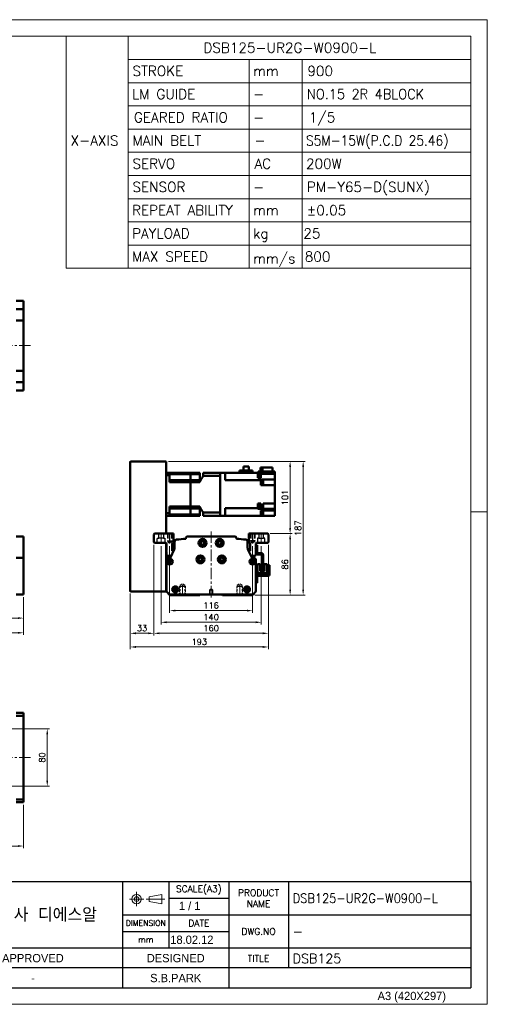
# Model space of a CAD drawing. Header units: millimetres. Extents: x 46891 to 50493, y 6223 to 9905.
# Tile 4 of 4: x 49839 to 50493, y 8529 to 9905. Entities that reach past the tile are written whole.
import ezdxf
from ezdxf.enums import TextEntityAlignment as Align

# ---------------------------------------------------------------- set-up
doc = ezdxf.new("R2010")
doc.units = ezdxf.units.MM
doc.header["$LTSCALE"] = 0.5
for name, pattern in [('CENTER', [50.8, 31.75, -6.35, 6.35, -6.35]), ('HIDDEN', [9.525, 6.35, -3.175]), ('HIDDENX2', [19.05, 12.7, -6.35])]:
    doc.linetypes.add(name, pattern=pattern)
doc.layers.get('0').update_dxf_attribs({"lineweight": 20})
doc.layers.add('1', color=1, linetype='CENTER', lineweight=13)
doc.layers.add('외형선(ISO)', color=7, linetype='Continuous', lineweight=50)
for name, color, linetype in [('2', 2, 'HIDDENX2'), ('3', 3, 'Continuous'), ('C', 1, 'CENTER')]:
    doc.layers.add(name, color=color, linetype=linetype)
doc.styles.add('ACISOGDT', font='amgdt.shx')
doc.styles.add('DSR TEXT', font='romans.shx', dxfattribs={"bigfont": 'whgtxt.shx'})
doc.styles.get("Standard").update_dxf_attribs({"font": 'romans.shx', "bigfont": 'whgtxt.shx'})
doc.dimstyles.new('DSR', dxfattribs={"dimscale": 2, "dimtxt": 3, "dimasz": 3, "dimexe": 0.5, "dimexo": 0.5, "dimgap": 0.5, "dimtad": 1, "dimdsep": 46, "dimtxsty": 'Standard', "dimcen": 2.5, "dimclrd": 4, "dimclre": 4, "dimclrt": 2, "dimadec": 0, "dimazin": 2, "dimtfac": 1, "dimtmove": 0, "dimatfit": 3, "dimfxl": 0, "dimlwd": -1, "dimlwe": -1, "dimarcsym": 0})

# ---------------------------------------------------------------- blocks, each defined once
blk = doc.blocks.new('A$C13F00394')
for p, q in [((109.11, 28.14), (105.34, 27.43)), ((105.34, 27.43), (105.34, 26.01)), ((109.11, 25.3), (109.11, 28.14)), ((105.34, 26.01), (109.11, 25.3))]:
    blk.add_line(p, q)
for radius in [1.42, 0.71]:
    blk.add_circle((101.56, 26.76), radius)
at = {"layer": '1'}
for p, q in [((103.69, 26.76), (99.44, 26.76)), ((101.56, 28.89), (101.56, 24.63)), ((104.41, 26.76), (110.04, 26.76))]:
    blk.add_line(p, q, dxfattribs=at)
at = {"layer": '3'}
for p, q in [((0, 32), (202.32, 32)), ((97.32, 32), (97.32, 12)), ((111.32, 32), (111.32, 12)), ((129.32, 32), (129.32, 0)), ((147.32, 32), (147.32, 6)), ((202.32, 32), (202.32, 0)), ((111.32, 27), (129.32, 27)), ((97.32, 22), (202.32, 22)), ((97.32, 17), (129.32, 17)), ((0, 12), (129.32, 12)), ((97.32, 12), (97.32, 0)), ((129.32, 12), (202.32, 12)), ((97.32, 6), (43.43, 6)), ((129.32, 6), (97.32, 6)), ((202.32, 6), (129.32, 6)), ((0, 0), (202.32, 0))]:
    blk.add_line(p, q, dxfattribs=at)
at = {"color": 7, "style": 'ACISOGDT'}
for s, p in [('APPROVED', (70.28, 8.93)), ('DESIGNED', (113.35, 8.93))]:
    blk.add_text(s, height=2.5, dxfattribs=at).set_placement(p, align=Align.MIDDLE_CENTER)
at = {"color": 7, "attachment_point": 5, "style": 'DSR TEXT'}
for s, insert, char_height in [('SCALE(A3)', (120.32, 29.5), 2), ('PRODUCT\\PNAME', (138.32, 27), 2), ('주식회사 디에스알', (70.37, 22), 4.2), ('DIMENSION', (104.32, 19.5), 1.7), ('DATE', (120.32, 19.5), 2), ('DWG.NO', (138.32, 17), 2), ('mm', (104.32, 14.5), 1.8), ('TITLE', (138.32, 8.83), 2)]:
    blk.add_mtext(s, dxfattribs=dict(at, insert=insert, char_height=char_height))
blk = doc.blocks.new('A$C1C1952E1')
for p, q in [((293, 292), (293, 222)), ((311.67, 292), (311.67, 222)), ((311.67, 285), (415, 285)), ((348.18, 285), (348.18, 222)), ((364.13, 285), (364.13, 222)), ((311.67, 278), (415, 278)), ((311.67, 271), (415, 271)), ((311.67, 264), (415, 264)), ((311.67, 257), (415, 257)), ((311.67, 250), (415, 250)), ((311.67, 243), (415, 243)), ((311.67, 236), (415, 236)), ((311.67, 229), (415, 229)), ((293, 222), (415, 222))]:
    blk.add_line(p, q)
at = {"color": 1}
blk.add_lwpolyline([(0, 0), (420, 0), (420, 297), (0, 297)], close=True, dxfattribs=at)
at = {"color": 3}
blk.add_lwpolyline([(5, 5), (415, 5), (415, 292), (5, 292)], close=True, dxfattribs=at)
at = {"color": 7, "style": 'ACISOGDT'}
blk.add_text('A3 (420X297)', height=2.5, dxfattribs=at).set_placement((386.91, 1.28))
blk = doc.blocks.new('t8')
at = {"color": 2, "linetype": 'HIDDEN'}
for p, q in [((-4, 0), (-4, -12)), ((-3.4, -0.6), (-4, 0)), ((3.4, -0.6), (4, 0)), ((4, 0), (4, -12)), ((-4, -12), (4, -12)), ((-4, -12), (-3.4, -13)), ((-3.4, -0.6), (3.4, -0.6)), ((-3.4, -0.6), (-3.4, -14)), ((3.4, -0.6), (3.4, -14)), ((4, -12), (3.4, -13)), ((-3.4, -14), (3.4, -14)), ((-3.4, -14), (0, -16)), ((3.4, -14), (0, -16))]:
    blk.add_line(p, q, dxfattribs=at)
at = {"color": 1, "linetype": 'CENTER'}
blk.add_line((0, 1.4), (0, -17.1), dxfattribs=at)
blk = doc.blocks.new('*D71')
at = {"color": 1, "linetype": 'ByBlock'}
for p, q in [((50048.7, 9169.4), (50048.7, 9076.2)), ((50164.7, 9169.4), (50164.7, 9076.2)), ((50156.9, 9079.2), (50056.5, 9079.2))]:
    blk.add_line(p, q, dxfattribs=at)
at = {"color": 1}
for points in [[(50056.5, 9080.5), (50056.5, 9077.9), (50048.7, 9079.2)], [(50156.9, 9080.5), (50156.9, 9077.9), (50164.7, 9079.2)]]:
    blk.add_solid(points, dxfattribs=at)
at = {"layer": 'Defpoints', "color": 0}
for p in [(50048.7, 9173), (50164.7, 9173), (50048.7, 9079.2)]:
    blk.add_point(p, dxfattribs=at)
at = {"color": 3, "insert": (50106.7, 9086.4), "char_height": 8.4, "attachment_point": 5, "style": 'DSR TEXT'}
blk.add_mtext('116', dxfattribs=at)
blk = doc.blocks.new('*D72')
at = {"color": 1, "linetype": 'ByBlock'}
for p, q in [((50036.7, 9169.2), (50036.7, 9059.9)), ((50176.7, 9169.2), (50176.7, 9059.9)), ((50168.9, 9062.9), (50044.5, 9062.9))]:
    blk.add_line(p, q, dxfattribs=at)
at = {"color": 1}
for points in [[(50044.5, 9064.2), (50044.5, 9061.6), (50036.7, 9062.9)], [(50168.9, 9064.2), (50168.9, 9061.6), (50176.7, 9062.9)]]:
    blk.add_solid(points, dxfattribs=at)
at = {"layer": 'Defpoints', "color": 0}
for p in [(50036.7, 9172.8), (50176.7, 9172.8), (50036.7, 9062.9)]:
    blk.add_point(p, dxfattribs=at)
at = {"color": 3, "insert": (50106.7, 9070.1), "char_height": 8.4, "attachment_point": 5, "style": 'DSR TEXT'}
blk.add_mtext('140', dxfattribs=at)
blk = doc.blocks.new('*D73')
at = {"color": 1, "linetype": 'ByBlock'}
for p, q in [((50026.7, 9171.2), (50026.7, 9044.5)), ((50186.7, 9171.2), (50186.7, 9044.5)), ((50178.9, 9047.5), (50034.5, 9047.5))]:
    blk.add_line(p, q, dxfattribs=at)
at = {"color": 1}
for points in [[(50034.5, 9048.8), (50034.5, 9046.2), (50026.7, 9047.5)], [(50178.9, 9048.8), (50178.9, 9046.2), (50186.7, 9047.5)]]:
    blk.add_solid(points, dxfattribs=at)
at = {"layer": 'Defpoints', "color": 0}
for p in [(50026.7, 9174.8), (50186.7, 9174.8), (50026.7, 9047.5)]:
    blk.add_point(p, dxfattribs=at)
at = {"color": 3, "insert": (50106.7, 9054.7), "char_height": 8.4, "attachment_point": 5, "style": 'DSR TEXT'}
blk.add_mtext('160', dxfattribs=at)
blk = doc.blocks.new('*D74')
at = {"color": 1, "linetype": 'ByBlock'}
for p, q in [((50026.7, 9171.2), (50026.7, 9044.5)), ((49993.7, 9103.2), (49993.7, 9044.5)), ((50018.9, 9047.5), (50001.5, 9047.5))]:
    blk.add_line(p, q, dxfattribs=at)
at = {"color": 1}
for points in [[(50001.5, 9048.8), (50001.5, 9046.2), (49993.7, 9047.5)], [(50018.9, 9048.8), (50018.9, 9046.2), (50026.7, 9047.5)]]:
    blk.add_solid(points, dxfattribs=at)
at = {"layer": 'Defpoints', "color": 0}
for p in [(50026.7, 9174.8), (49993.7, 9106.8), (49993.7, 9047.5)]:
    blk.add_point(p, dxfattribs=at)
at = {"color": 3, "insert": (50010.2, 9054.7), "char_height": 8.4, "attachment_point": 5, "style": 'DSR TEXT'}
blk.add_mtext('33', dxfattribs=at)
blk = doc.blocks.new('*D75')
at = {"color": 1, "linetype": 'ByBlock'}
for p, q in [((50186.7, 9171.2), (50186.7, 9025.4)), ((49993.7, 9103.2), (49993.7, 9025.4)), ((50178.9, 9028.4), (50001.5, 9028.4))]:
    blk.add_line(p, q, dxfattribs=at)
at = {"color": 1}
for points in [[(50001.5, 9029.7), (50001.5, 9027.1), (49993.7, 9028.4)], [(50178.9, 9029.7), (50178.9, 9027.1), (50186.7, 9028.4)]]:
    blk.add_solid(points, dxfattribs=at)
at = {"layer": 'Defpoints', "color": 0}
for p in [(50186.7, 9174.8), (49993.7, 9106.8), (49993.7, 9028.4)]:
    blk.add_point(p, dxfattribs=at)
at = {"color": 3, "insert": (50090.2, 9035.6), "char_height": 8.4, "attachment_point": 5, "style": 'DSR TEXT'}
blk.add_mtext('193', dxfattribs=at)
blk = doc.blocks.new('*D76')
at = {"color": 1, "linetype": 'ByBlock'}
for p, q in [((50189.3, 9186.8), (50220.1, 9186.8)), ((50217.1, 9179), (50217.1, 9108.6)), ((50167.8, 9100.8), (50220.1, 9100.8))]:
    blk.add_line(p, q, dxfattribs=at)
at = {"color": 1}
for points in [[(50215.8, 9179), (50218.4, 9179), (50217.1, 9186.8)], [(50215.8, 9108.6), (50218.4, 9108.6), (50217.1, 9100.8)]]:
    blk.add_solid(points, dxfattribs=at)
at = {"layer": 'Defpoints', "color": 0}
for p in [(50185.7, 9186.8), (50164.2, 9100.8), (50217.1, 9100.8)]:
    blk.add_point(p, dxfattribs=at)
at = {"color": 3, "insert": (50209.9, 9143.8), "char_height": 8.4, "attachment_point": 5, "rotation": 90, "style": 'DSR TEXT'}
blk.add_mtext('86', dxfattribs=at)
blk = doc.blocks.new('*D77')
at = {"color": 1, "linetype": 'ByBlock'}
for p, q in [((50047.3, 9287.8), (50220.1, 9287.8)), ((50217.1, 9194.6), (50217.1, 9280)), ((50189.3, 9186.8), (50220.1, 9186.8))]:
    blk.add_line(p, q, dxfattribs=at)
at = {"color": 1}
for points in [[(50215.8, 9280), (50218.4, 9280), (50217.1, 9287.8)], [(50215.8, 9194.6), (50218.4, 9194.6), (50217.1, 9186.8)]]:
    blk.add_solid(points, dxfattribs=at)
at = {"layer": 'Defpoints', "color": 0}
for p in [(50043.7, 9287.8), (50217.1, 9287.8), (50185.7, 9186.8)]:
    blk.add_point(p, dxfattribs=at)
at = {"color": 3, "insert": (50209.9, 9237.3), "char_height": 8.4, "attachment_point": 5, "rotation": 90, "style": 'DSR TEXT'}
blk.add_mtext('101', dxfattribs=at)
blk = doc.blocks.new('*D78')
at = {"color": 1, "linetype": 'ByBlock'}
for p, q in [((50047.3, 9287.8), (50238.3, 9287.8)), ((50235.3, 9280), (50235.3, 9108.6)), ((50167.8, 9100.8), (50238.3, 9100.8))]:
    blk.add_line(p, q, dxfattribs=at)
at = {"color": 1}
for points in [[(50234, 9280), (50236.6, 9280), (50235.3, 9287.8)], [(50234, 9108.6), (50236.6, 9108.6), (50235.3, 9100.8)]]:
    blk.add_solid(points, dxfattribs=at)
at = {"layer": 'Defpoints', "color": 0}
for p in [(50043.7, 9287.8), (50164.2, 9100.8), (50235.3, 9100.8)]:
    blk.add_point(p, dxfattribs=at)
at = {"color": 3, "insert": (50228.1, 9194.3), "char_height": 8.4, "attachment_point": 5, "rotation": 90, "style": 'DSR TEXT'}
blk.add_mtext('187', dxfattribs=at)
blk = doc.blocks.new('*D81')
at = {"color": 1, "linetype": 'ByBlock'}
for p, q in [((49699.5, 9139.2), (49699.5, 9065.8)), ((49844.5, 9098.2), (49844.5, 9065.8)), ((49836.7, 9068.8), (49707.3, 9068.8))]:
    blk.add_line(p, q, dxfattribs=at)
at = {"color": 1}
for points in [[(49707.3, 9070.1), (49707.3, 9067.5), (49699.5, 9068.8)], [(49836.7, 9070.1), (49836.7, 9067.5), (49844.5, 9068.8)]]:
    blk.add_solid(points, dxfattribs=at)
at = {"layer": 'Defpoints', "color": 0}
for p in [(49699.5, 9142.8), (49844.5, 9101.8), (49699.5, 9068.8)]:
    blk.add_point(p, dxfattribs=at)
at = {"color": 3, "insert": (49772, 9076), "char_height": 8.4, "attachment_point": 5, "style": 'DSR TEXT'}
blk.add_mtext('145', dxfattribs=at)
blk = doc.blocks.new('*D82')
at = {"color": 1, "linetype": 'ByBlock'}
for p, q in [((48644.5, 9098.2), (48644.5, 9045.2)), ((49844.5, 9098.2), (49844.5, 9045.2)), ((49836.7, 9048.2), (48652.3, 9048.2))]:
    blk.add_line(p, q, dxfattribs=at)
at = {"color": 1}
for points in [[(48652.3, 9049.5), (48652.3, 9046.9), (48644.5, 9048.2)], [(49836.7, 9049.5), (49836.7, 9046.9), (49844.5, 9048.2)]]:
    blk.add_solid(points, dxfattribs=at)
at = {"layer": 'Defpoints', "color": 0}
for p in [(48644.5, 9101.8), (49844.5, 9101.8), (48644.5, 9048.2)]:
    blk.add_point(p, dxfattribs=at)
at = {"color": 3, "insert": (49244.5, 9055.4), "char_height": 8.4, "attachment_point": 5, "style": 'DSR TEXT'}
blk.add_mtext('1200', dxfattribs=at)
blk = doc.blocks.new('*D90')
at = {"color": 1, "linetype": 'ByBlock'}
for p, q in [((49784.5, 8822.6), (49784.5, 8747.2)), ((49844.5, 8807.8), (49844.5, 8747.2)), ((49792.3, 8750.2), (49836.7, 8750.2))]:
    blk.add_line(p, q, dxfattribs=at)
at = {"color": 1}
for points in [[(49792.3, 8751.5), (49792.3, 8748.9), (49784.5, 8750.2)], [(49836.7, 8751.5), (49836.7, 8748.9), (49844.5, 8750.2)]]:
    blk.add_solid(points, dxfattribs=at)
at = {"layer": 'Defpoints', "color": 0}
for p in [(49784.5, 8826.2), (49844.5, 8811.4), (49844.5, 8750.2)]:
    blk.add_point(p, dxfattribs=at)
at = {"color": 3, "insert": (49814.5, 8757.4), "char_height": 8.4, "attachment_point": 5, "style": 'DSR TEXT'}
blk.add_mtext('60', dxfattribs=at)
blk = doc.blocks.new('*D92')
at = {"color": 1, "linetype": 'ByBlock'}
for p, q in [((49794.1, 8913.9), (49880.7, 8913.9)), ((49877.7, 8841.7), (49877.7, 8906.1)), ((49794.1, 8833.9), (49880.7, 8833.9))]:
    blk.add_line(p, q, dxfattribs=at)
at = {"color": 1}
for points in [[(49876.4, 8906.1), (49879, 8906.1), (49877.7, 8913.9)], [(49876.4, 8841.7), (49879, 8841.7), (49877.7, 8833.9)]]:
    blk.add_solid(points, dxfattribs=at)
at = {"layer": 'Defpoints', "color": 0}
for p in [(49790.5, 8913.9), (49877.7, 8913.9), (49790.5, 8833.9)]:
    blk.add_point(p, dxfattribs=at)
at = {"color": 3, "insert": (49870.5, 8873.9), "char_height": 8.4, "attachment_point": 5, "rotation": 90, "style": 'DSR TEXT'}
blk.add_mtext('80', dxfattribs=at)

msp = doc.modelspace()

# ---------------------------------------------------------------- linework, layer by layer
at = {"color": 1}
msp.add_line((50492.61532, 9217.02572), (50469.44932, 9217.02572), dxfattribs=at)
at = {"layer": '1'}
for p, q in [((49854.46234, 9449.49362), (48634.46234, 9449.49362)), ((50036.72288, 9187.8134), (50036.72288, 9172.8134)), ((50106.72288, 9189.8134), (50106.72288, 9096.8134)), ((50176.72288, 9187.8134), (50176.72288, 9172.8134)), ((49854.46234, 8873.85584), (48634.46234, 8873.85584))]:
    msp.add_line(p, q, dxfattribs=at)
at = {"layer": '2'}
for p, q in [((50031.47288, 9173.8134), (50031.47288, 9180.3134)), ((50031.47288, 9180.3134), (50033.42288, 9180.3134)), ((50033.42288, 9180.3134), (50033.42288, 9186.8134)), ((50040.02288, 9180.3134), (50033.42288, 9180.3134)), ((50040.02288, 9186.8134), (50040.02288, 9180.3134)), ((50040.02288, 9180.3134), (50041.97288, 9180.3134)), ((50041.97288, 9180.3134), (50041.97288, 9173.8134)), ((50045.72288, 9186.8134), (50045.72288, 9176.8134)), ((50046.22288, 9186.3134), (50045.72288, 9186.8134)), ((50046.22288, 9186.3134), (50046.22288, 9175.3134)), ((50046.22288, 9186.3134), (50051.22288, 9186.3134)), ((50051.22288, 9186.3134), (50051.72288, 9186.8134)), ((50051.22288, 9186.3134), (50051.22288, 9175.3134)), ((50051.72288, 9186.8134), (50051.72288, 9176.8134)), ((50161.72288, 9186.8134), (50161.72288, 9176.8134)), ((50162.22288, 9186.3134), (50161.72288, 9186.8134)), ((50162.22288, 9186.3134), (50162.22288, 9175.3134)), ((50167.22288, 9186.3134), (50162.22288, 9186.3134)), ((50167.22288, 9186.3134), (50167.72288, 9186.8134)), ((50167.22288, 9186.3134), (50167.22288, 9175.3134)), ((50167.72288, 9186.8134), (50167.72288, 9176.8134)), ((50173.42288, 9180.3134), (50171.47288, 9180.3134)), ((50171.47288, 9180.3134), (50171.47288, 9173.8134)), ((50173.42288, 9186.8134), (50173.42288, 9180.3134)), ((50173.42288, 9180.3134), (50180.02288, 9180.3134)), ((50180.02288, 9180.3134), (50180.02288, 9186.8134)), ((50181.97288, 9180.3134), (50180.02288, 9180.3134)), ((50181.97288, 9173.8134), (50181.97288, 9180.3134)), ((50045.72288, 9176.8134), (50051.72288, 9176.8134)), ((50045.72288, 9176.8134), (50046.22288, 9175.94738)), ((50046.22288, 9175.3134), (50048.72288, 9173.87003)), ((50046.22288, 9175.3134), (50051.22288, 9175.3134)), ((50051.22288, 9175.3134), (50048.72288, 9173.87003)), ((50051.72288, 9176.8134), (50051.22288, 9175.94738)), ((50167.72288, 9176.8134), (50161.72288, 9176.8134)), ((50161.72288, 9176.8134), (50162.22288, 9175.94738)), ((50167.22288, 9175.3134), (50162.22288, 9175.3134)), ((50162.22288, 9175.3134), (50164.72288, 9173.87003)), ((50167.22288, 9175.3134), (50164.72288, 9173.87003)), ((50167.72288, 9176.8134), (50167.22288, 9175.94738)), ((50106.72288, 9109.31556), (50104.22288, 9107.8134)), ((50104.22288, 9107.8134), (50104.22288, 9101.8134)), ((50109.22288, 9107.8134), (50104.22288, 9107.8134)), ((50104.22288, 9101.8134), (50109.22288, 9101.8134)), ((50109.22288, 9107.8134), (50106.72288, 9109.31556)), ((50109.22288, 9101.8134), (50109.22288, 9107.8134))]:
    msp.add_line(p, q, dxfattribs=at)
at = {"layer": '3'}
for p in [(50469.44932, 8700.42392), (49532.07206, 8552.16152)]:
    msp.add_line(p, (50469.44932, 8552.16152), dxfattribs=at)
at = {"layer": 'C'}
for p, q in [((50048.72288, 9187.96473), (50048.72288, 9172.98515)), ((50164.72288, 9187.96473), (50164.72288, 9172.98515))]:
    msp.add_line(p, q, dxfattribs=at)
at = {"layer": '외형선(ISO)'}
for p, q in [((49834.46234, 9511.99362), (49844.46234, 9511.99362)), ((49844.46234, 9511.99362), (49844.46234, 9508.99362)), ((49844.46234, 9507.13346), (49844.46234, 9508.99362)), ((49834.46234, 9500.49362), (49844.46234, 9500.49362)), ((49844.46234, 9506.2255), (49844.46234, 9507.13346)), ((49844.46234, 9500.95383), (49844.46234, 9506.2255)), ((49844.46234, 9500.49362), (49844.46234, 9500.95383)), ((49844.46234, 9500.49362), (49844.46234, 9497.78512)), ((49844.46234, 9497.78512), (49844.46234, 9485.18512)), ((49834.46234, 9484.72103), (49844.46234, 9484.72103)), ((49844.46234, 9484.72103), (49844.46234, 9485.18512)), ((49844.46234, 9484.72103), (49844.46234, 9482.72103)), ((49844.46234, 9416.26621), (49844.46234, 9482.72103)), ((49834.46234, 9414.26621), (49844.46234, 9414.26621)), ((49844.46234, 9416.26621), (49844.46234, 9414.26621)), ((49844.46234, 9413.80212), (49844.46234, 9414.26621)), ((49844.46234, 9413.80212), (49844.46234, 9401.20212)), ((49834.46234, 9398.49362), (49844.46234, 9398.49362)), ((49844.46234, 9401.20212), (49844.46234, 9398.49362)), ((49844.46234, 9398.03342), (49844.46234, 9398.49362)), ((49834.46234, 9386.99362), (49844.46234, 9386.99362)), ((49844.46234, 9392.76175), (49844.46234, 9398.03342)), ((49844.46234, 9391.85379), (49844.46234, 9392.76175)), ((49844.46234, 9389.99362), (49844.46234, 9391.85379)), ((49844.46234, 9389.99362), (49844.46234, 9386.99362)), ((49993.72288, 9106.8134), (49993.72288, 9286.8134)), ((49994.72288, 9287.8134), (50043.72288, 9287.8134)), ((50043.72288, 9286.8134), (50043.72288, 9287.8134)), ((50043.72288, 9186.8134), (50043.72288, 9286.8134)), ((50146.12288, 9275.2134), (50146.12288, 9271.8134)), ((50146.12288, 9275.2134), (50164.47288, 9275.2134)), ((50151.89788, 9275.2134), (50151.89788, 9280.6134)), ((50151.89788, 9280.6134), (50159.34788, 9280.6134)), ((50159.34788, 9280.6134), (50159.34788, 9275.2134)), ((50164.47288, 9271.8134), (50164.47288, 9275.2134)), ((50175.62293, 9279.3134), (50175.62293, 9273.8134)), ((50175.62293, 9279.3134), (50178.59518, 9279.3134)), ((50178.59518, 9273.8134), (50178.59518, 9279.3134)), ((50178.59518, 9279.3134), (50192.42282, 9279.3134)), ((50192.42282, 9279.3134), (50192.42282, 9273.8134)), ((50043.72288, 9271.8134), (50048.72288, 9271.8134)), ((50043.72288, 9268.27092), (50048.72288, 9268.27092)), ((50048.72288, 9271.8134), (50048.72288, 9268.27092)), ((50077.72288, 9271.8134), (50048.72288, 9271.8134)), ((50048.72288, 9270.10099), (50077.72288, 9270.10099)), ((50048.72288, 9258.85013), (50048.72288, 9268.27092)), ((50048.72288, 9261.5634), (50077.72288, 9261.5634)), ((50077.72288, 9270.10099), (50077.72288, 9271.8134)), ((50077.72288, 9271.8134), (50077.72288, 9270.10099)), ((50077.72288, 9271.8134), (50090.72288, 9271.8134)), ((50077.72288, 9266.5634), (50077.72288, 9270.10099)), ((50077.72288, 9266.5634), (50077.72288, 9270.10099)), ((50077.72288, 9270.10099), (50090.72288, 9270.10099)), ((50077.72288, 9261.5634), (50077.72288, 9266.5634)), ((50077.72288, 9261.5634), (50077.72288, 9266.5634)), ((50077.72288, 9258.85013), (50077.72288, 9261.5634)), ((50077.72288, 9261.5634), (50077.72288, 9258.85013)), ((50077.72288, 9261.5634), (50090.72288, 9261.5634)), ((50090.72288, 9271.8134), (50090.72288, 9270.10099)), ((50090.72288, 9261.5634), (50090.72288, 9270.10099)), ((50090.72288, 9261.5634), (50090.72288, 9258.85013)), ((50095.72288, 9271.8134), (50095.72288, 9267.50873)), ((50095.72288, 9271.8134), (50119.22288, 9271.8134)), ((50095.72288, 9267.50873), (50119.22288, 9267.50873)), ((50126.22288, 9271.8134), (50119.22288, 9271.8134)), ((50119.22288, 9271.8134), (50119.22288, 9271.80893)), ((50119.22288, 9271.80893), (50119.22288, 9267.51395)), ((50119.22288, 9267.51395), (50119.22288, 9267.50873)), ((50119.22288, 9216.11807), (50119.22288, 9267.50873)), ((50119.22288, 9267.3134), (50119.22288, 9216.3134)), ((50126.22288, 9267.3134), (50126.22288, 9271.8134)), ((50126.22288, 9271.8134), (50171.82288, 9271.8134)), ((50126.22288, 9267.3134), (50126.22288, 9261.37277)), ((50126.22288, 9261.37277), (50176.32288, 9261.37277)), ((50171.82288, 9271.84832), (50171.82288, 9271.8134)), ((50171.82288, 9271.84832), (50172.32288, 9271.84832)), ((50171.82288, 9266.25343), (50171.82288, 9271.8134)), ((50171.82288, 9266.25343), (50171.82288, 9264.81806)), ((50171.82288, 9265.94832), (50172.52288, 9265.94832)), ((50171.82288, 9264.81806), (50176.32288, 9264.81806)), ((50172.32288, 9273.8134), (50172.32288, 9270.3134)), ((50195.82288, 9273.8134), (50172.32288, 9273.8134)), ((50172.32288, 9270.3134), (50195.82288, 9270.3134)), ((50172.52288, 9265.94832), (50172.52288, 9270.3134)), ((50172.52288, 9266.09832), (50174.52288, 9266.09832)), ((50174.52288, 9266.09832), (50174.52288, 9270.3134)), ((50176.32288, 9270.3134), (50176.32288, 9266.25343)), ((50176.32288, 9264.81806), (50176.32288, 9266.25343)), ((50195.82288, 9262.32148), (50176.32288, 9262.32148)), ((50176.32288, 9262.32148), (50176.32288, 9261.77208)), ((50176.32288, 9261.37277), (50176.32288, 9261.77208)), ((50176.32288, 9261.37277), (50176.32288, 9254.3134)), ((50176.32288, 9261.10937), (50176.82288, 9261.10937)), ((50176.82288, 9255.10937), (50176.82288, 9261.10937)), ((50176.82288, 9261.05937), (50177.52288, 9261.05937)), ((50177.52288, 9255.15937), (50177.52288, 9261.05937)), ((50177.52288, 9260.90937), (50179.52288, 9260.90937)), ((50179.52288, 9255.30937), (50179.52288, 9260.90937)), ((50195.82288, 9270.3134), (50195.82288, 9273.8134)), ((50195.82288, 9266.25343), (50195.82288, 9270.3134)), ((50195.82288, 9266.25343), (50195.82288, 9262.32148)), ((50195.82288, 9257.8134), (50195.82288, 9262.32148)), ((50077.72288, 9258.85013), (50048.72288, 9258.85013)), ((50077.72288, 9224.77668), (50077.72288, 9258.85013)), ((50077.72288, 9224.77668), (50077.72288, 9258.85013)), ((50077.72288, 9258.85013), (50090.72288, 9258.85013)), ((50176.32288, 9255.10937), (50176.82288, 9255.10937)), ((50176.32288, 9254.3134), (50195.82288, 9254.3134)), ((50176.82288, 9255.15937), (50177.52288, 9255.15937)), ((50177.52288, 9255.30937), (50179.52288, 9255.30937)), ((50195.82288, 9257.8134), (50195.82288, 9254.3134)), ((50195.82288, 9229.0134), (50195.82288, 9254.3134)), ((50048.72288, 9215.35589), (50048.72288, 9224.77668)), ((50077.72288, 9224.77668), (50048.72288, 9224.77668)), ((50048.72288, 9222.0634), (50077.72288, 9222.0634)), ((50077.72288, 9222.0634), (50077.72288, 9224.77668)), ((50077.72288, 9224.77668), (50077.72288, 9222.0634)), ((50077.72288, 9224.77668), (50090.72288, 9224.77668)), ((50077.72288, 9217.0634), (50077.72288, 9222.0634)), ((50077.72288, 9217.0634), (50077.72288, 9222.0634)), ((50077.72288, 9222.0634), (50090.72288, 9222.0634)), ((50090.72288, 9224.77668), (50090.72288, 9222.0634)), ((50090.72288, 9222.0634), (50090.72288, 9213.52582)), ((50126.22288, 9222.25404), (50171.82288, 9222.25404)), ((50126.22288, 9222.25404), (50126.22288, 9216.3134)), ((50171.82288, 9225.60319), (50171.82288, 9229.0134)), ((50176.32288, 9229.0134), (50171.82288, 9229.0134)), ((50171.82288, 9228.10065), (50172.52288, 9228.10065)), ((50171.82288, 9225.60319), (50171.82288, 9224.69812)), ((50171.82288, 9222.25404), (50171.82288, 9224.69812)), ((50171.82288, 9221.85473), (50171.82288, 9222.25404)), ((50171.82288, 9222.20065), (50172.52288, 9222.20065)), ((50171.82288, 9221.85473), (50171.82288, 9221.53478)), ((50171.82288, 9221.53478), (50176.32288, 9221.53478)), ((50172.52288, 9222.20065), (50172.52288, 9228.10065)), ((50172.52288, 9227.95065), (50174.52288, 9227.95065)), ((50172.52288, 9222.35065), (50174.52288, 9222.35065)), ((50174.52288, 9222.35065), (50174.52288, 9227.95065)), ((50176.32288, 9222.25404), (50176.32288, 9229.0134)), ((50179.32288, 9222.25404), (50176.32288, 9222.25404)), ((50176.32288, 9222.25404), (50176.32288, 9221.85473)), ((50176.32288, 9221.53478), (50176.32288, 9221.85473)), ((50179.32288, 9229.0134), (50195.82288, 9229.0134)), ((50179.32288, 9229.0134), (50179.32288, 9222.25404)), ((50179.32288, 9221.85473), (50179.32288, 9222.25404)), ((50179.32288, 9221.85473), (50179.32288, 9221.53478)), ((50179.32288, 9221.53478), (50195.82288, 9221.53478)), ((50195.82288, 9229.0134), (50195.82288, 9225.5134)), ((50195.82288, 9221.53478), (50195.82288, 9225.5134)), ((50195.82288, 9221.53478), (50195.82288, 9219.3134)), ((50043.72288, 9215.35589), (50048.72288, 9215.35589)), ((50043.72288, 9211.8134), (50048.72288, 9211.8134)), ((50048.72288, 9215.35589), (50048.72288, 9211.8134)), ((50048.72288, 9213.52582), (50077.72288, 9213.52582)), ((50077.72288, 9211.8134), (50048.72288, 9211.8134)), ((50077.72288, 9213.52582), (50077.72288, 9217.0634)), ((50077.72288, 9213.52582), (50077.72288, 9217.0634)), ((50077.72288, 9211.8134), (50077.72288, 9213.52582)), ((50077.72288, 9213.52582), (50077.72288, 9211.8134)), ((50077.72288, 9213.52582), (50090.72288, 9213.52582)), ((50077.72288, 9211.8134), (50090.72288, 9211.8134)), ((50090.72288, 9213.52582), (50090.72288, 9211.8134)), ((50095.72288, 9216.11807), (50095.72288, 9211.8134)), ((50095.72288, 9216.11807), (50119.22288, 9216.11807)), ((50095.72288, 9211.8134), (50119.22288, 9211.8134)), ((50119.22288, 9216.11807), (50119.22288, 9216.11286)), ((50119.22288, 9216.11286), (50119.22288, 9211.81788)), ((50119.22288, 9211.81788), (50119.22288, 9211.8134)), ((50126.22288, 9211.8134), (50119.22288, 9211.8134)), ((50126.22288, 9211.8134), (50126.22288, 9216.3134)), ((50126.22288, 9211.8134), (50176.32288, 9211.8134)), ((50171.82288, 9211.8134), (50171.82288, 9211.77849)), ((50171.82288, 9211.77849), (50172.52288, 9211.77849)), ((50172.52288, 9211.77849), (50172.52288, 9211.8134)), ((50176.32288, 9219.3134), (50195.82288, 9219.3134)), ((50176.32288, 9219.3134), (50176.32288, 9217.37338)), ((50176.32288, 9218.3247), (50176.82288, 9218.3247)), ((50176.32288, 9211.8134), (50176.32288, 9217.37338)), ((50176.32288, 9212.3247), (50176.82288, 9212.3247)), ((50176.32288, 9211.8134), (50195.82288, 9211.8134)), ((50176.82288, 9212.3247), (50176.82288, 9218.3247)), ((50176.82288, 9218.2747), (50177.52288, 9218.2747)), ((50176.82288, 9212.3747), (50177.52288, 9212.3747)), ((50177.52288, 9212.3747), (50177.52288, 9218.2747)), ((50177.52288, 9218.1247), (50179.52288, 9218.1247)), ((50177.52288, 9212.5247), (50179.52288, 9212.5247)), ((50179.52288, 9212.5247), (50179.52288, 9218.1247)), ((50195.82288, 9219.3134), (50195.82288, 9215.8134)), ((50195.82288, 9211.8134), (50195.82288, 9215.8134)), ((49834.46234, 9182.8134), (49844.46234, 9182.8134)), ((49844.46234, 9180.8134), (49844.46234, 9182.8134)), ((49844.46234, 9180.8134), (49844.46234, 9180.02888)), ((49844.46234, 9180.02888), (49844.46234, 9179.53018)), ((49844.46234, 9178.4617), (49844.46234, 9179.53018)), ((49844.46234, 9175.47589), (49844.46234, 9178.4617)), ((50026.72288, 9185.8134), (50027.72288, 9186.8134)), ((50026.72288, 9174.8134), (50026.72288, 9185.8134)), ((50027.72288, 9186.8134), (50054.22288, 9186.8134)), ((50054.22288, 9186.8134), (50054.22288, 9175.34222)), ((50071.49547, 9180.02888), (50071.49547, 9180.8134)), ((50073.49547, 9182.8134), (50139.95028, 9182.8134)), ((50141.95028, 9180.8134), (50141.95028, 9180.02888)), ((50159.22288, 9175.34222), (50159.22288, 9186.8134)), ((50159.22288, 9186.8134), (50185.72288, 9186.8134)), ((50185.72288, 9186.8134), (50186.72288, 9185.8134)), ((50186.72288, 9185.8134), (50186.72288, 9174.8134)), ((49844.46234, 9175.47589), (49844.46234, 9166.91159)), ((49844.46234, 9166.91159), (49844.46234, 9164.8163)), ((49844.46234, 9164.8163), (49844.46234, 9153.39435)), ((50027.72288, 9173.8134), (50026.72288, 9174.8134)), ((50043.22288, 9173.8134), (50027.72288, 9173.8134)), ((50043.72288, 9106.8134), (50043.72288, 9173.67943)), ((50044.22288, 9171.8134), (50043.72288, 9171.8134)), ((50044.22288, 9166.3134), (50044.22288, 9172.8134)), ((50044.72288, 9165.8134), (50044.22288, 9166.3134)), ((50044.22288, 9165.3134), (50044.72288, 9165.8134)), ((50044.22288, 9164.3134), (50044.22288, 9165.3134)), ((50049.991, 9153.39435), (50055.26267, 9164.8163)), ((50052.22288, 9171.34222), (50052.22288, 9163.3134)), ((50052.22288, 9168.8134), (50055.72288, 9168.8134)), ((50055.72288, 9166.91159), (50055.72288, 9175.47589)), ((50157.72288, 9175.47589), (50157.72288, 9166.91159)), ((50158.18308, 9164.8163), (50163.45475, 9153.39435)), ((50161.22288, 9163.3134), (50161.22288, 9171.34222)), ((50169.22288, 9166.3134), (50168.72288, 9165.8134)), ((50168.72288, 9165.8134), (50169.22288, 9165.3134)), ((50169.22288, 9172.8134), (50169.22288, 9166.3134)), ((50169.22288, 9170.8134), (50170.82288, 9170.8134)), ((50169.22288, 9165.3134), (50169.22288, 9166.3134)), ((50169.22288, 9165.3134), (50169.22288, 9164.3134)), ((50185.72288, 9173.8134), (50170.22288, 9173.8134)), ((50170.82288, 9170.8134), (50170.82288, 9159.4134)), ((50186.72288, 9174.8134), (50185.72288, 9173.8134)), ((49834.46234, 9152.8134), (49844.46234, 9152.8134)), ((49844.46234, 9153.39435), (49844.46234, 9152.8134)), ((49844.46234, 9149.8134), (49844.46234, 9152.8134)), ((50044.72288, 9163.8134), (50044.22288, 9164.3134)), ((50044.22288, 9163.3134), (50044.72288, 9163.8134)), ((50044.22288, 9162.3134), (50044.22288, 9163.3134)), ((50044.72288, 9161.8134), (50044.22288, 9162.3134)), ((50044.22288, 9161.3134), (50044.72288, 9161.8134)), ((50044.22288, 9156.8134), (50044.22288, 9161.3134)), ((50049.72288, 9155.8134), (50045.22288, 9155.8134)), ((50047.22288, 9152.8134), (50049.08304, 9152.8134)), ((50052.72288, 9162.8134), (50054.33826, 9162.8134)), ((50093.72288, 9152.24317), (50093.72288, 9149.38364)), ((50119.72288, 9152.24317), (50119.72288, 9149.38364)), ((50159.10749, 9162.8134), (50160.72288, 9162.8134)), ((50168.22288, 9155.8134), (50163.72288, 9155.8134)), ((50164.36271, 9152.8134), (50166.22288, 9152.8134)), ((50169.22288, 9164.3134), (50168.72288, 9163.8134)), ((50168.72288, 9163.8134), (50169.22288, 9163.3134)), ((50169.22288, 9162.3134), (50168.72288, 9161.8134)), ((50168.72288, 9161.8134), (50169.22288, 9161.3134)), ((50169.22288, 9163.3134), (50169.22288, 9164.3134)), ((50169.22288, 9163.3134), (50169.22288, 9162.3134)), ((50169.22288, 9161.3134), (50169.22288, 9162.3134)), ((50169.22288, 9161.3134), (50169.22288, 9156.8134)), ((50170.82288, 9159.4134), (50169.28327, 9159.4134)), ((50177.12288, 9159.4134), (50171.32288, 9159.4134)), ((50171.32288, 9157.8134), (50177.12288, 9157.8134)), ((50177.62288, 9157.3134), (50177.62288, 9137.8134)), ((50179.22288, 9137.8134), (50179.22288, 9157.3134)), ((49844.46234, 9149.8134), (49844.46234, 9107.05605)), ((50044.22288, 9107.05605), (50044.22288, 9149.8134)), ((50169.22288, 9149.8134), (50169.22288, 9107.05605)), ((50171.52284, 9144.31353), (50175.22284, 9144.31354)), ((50171.52287, 9131.91353), (50171.52284, 9144.31353)), ((50175.22284, 9144.31354), (50175.22286, 9134.91354)), ((50177.62288, 9137.8134), (50179.22288, 9137.8134)), ((50181.22284, 9144.31355), (50184.92284, 9144.31356)), ((50181.22286, 9134.91355), (50181.22284, 9144.31355)), ((50184.92284, 9144.31356), (50184.92287, 9131.91356)), ((50186.62283, 9142.81356), (50188.22283, 9142.81356)), ((50186.62283, 9142.81356), (50186.62283, 9139.81356)), ((50186.62285, 9129.91356), (50186.62283, 9139.81356)), ((50188.22283, 9139.81356), (50188.22283, 9142.81356)), ((50188.22283, 9139.81356), (50188.22285, 9129.81356)), ((50043.72288, 9124.8134), (50044.22288, 9124.8134)), ((50170.82286, 9127.31353), (50170.82287, 9120.81353)), ((50171.22285, 9129.41353), (50186.12285, 9129.41356)), ((50186.22286, 9127.81356), (50171.32286, 9127.81353)), ((50171.52287, 9131.91353), (50171.52287, 9129.41353)), ((50171.52287, 9131.91353), (50173.52287, 9131.91353)), ((50173.52287, 9131.91353), (50182.92287, 9131.91355)), ((50181.22286, 9135.91355), (50175.22286, 9135.91354)), ((50175.22286, 9135.61354), (50181.22286, 9135.61355)), ((50181.22286, 9134.91355), (50175.22286, 9134.91354)), ((50182.92287, 9131.91355), (50184.92287, 9131.91356)), ((50184.92287, 9129.41356), (50184.92287, 9131.91356)), ((50170.82288, 9117.81353), (50169.22288, 9117.81353)), ((50170.82288, 9117.81353), (50170.82287, 9120.81353)), ((49834.46234, 9101.8134), (49844.46234, 9101.8134)), ((49844.46234, 9104.93472), (49844.46234, 9107.05605)), ((49844.46234, 9104.93472), (49844.46234, 9101.8134)), ((50043.72288, 9105.8134), (49994.72288, 9105.8134)), ((50043.72288, 9105.8134), (50043.72288, 9106.8134)), ((50048.22288, 9101.8134), (50045.10156, 9104.93472)), ((50049.22288, 9100.8134), (50048.22288, 9101.8134)), ((50165.22288, 9101.8134), (50048.22288, 9101.8134)), ((50090.72288, 9100.8134), (50049.22288, 9100.8134)), ((50091.57643, 9101.66696), (50090.72288, 9100.8134)), ((50122.72288, 9100.8134), (50121.86932, 9101.66696)), ((50164.22288, 9100.8134), (50122.72288, 9100.8134)), ((50165.22288, 9101.8134), (50164.22288, 9100.8134)), ((50168.3442, 9104.93472), (50165.22288, 9101.8134)), ((49834.46234, 8936.35584), (49844.46234, 8936.35584)), ((49834.46234, 8932.35584), (49844.46234, 8932.35584)), ((49844.46234, 8936.35584), (49844.46234, 8935.47716)), ((49844.46234, 8932.35584), (49844.46234, 8935.47716)), ((49844.46234, 8815.35584), (49844.46234, 8932.35584)), ((49834.46234, 8815.35584), (49844.46234, 8815.35584)), ((49834.46234, 8811.35584), (49844.46234, 8811.35584)), ((49844.46234, 8812.23452), (49844.46234, 8815.35584)), ((49844.46234, 8812.23452), (49844.46234, 8811.35584))]:
    msp.add_line(p, q, dxfattribs=at)
for centre, radius in [((50094.72288, 9173.8134), 5.5), ((50118.72288, 9173.8134), 5.5), ((50094.72288, 9173.8134), 3.3), ((50094.72288, 9173.8134), 2.4585), ((50118.72288, 9173.8134), 3.3), ((50118.72288, 9173.8134), 2.4585), ((50048.72288, 9147.8134), 4.25), ((50091.72288, 9150.8134), 5.5), ((50091.72288, 9150.8134), 3.3), ((50091.72288, 9150.8134), 2.4585), ((50121.72288, 9150.8134), 5.5), ((50121.72288, 9150.8134), 3.3), ((50121.72288, 9150.8134), 2.4585), ((50164.72288, 9147.8134), 4.25), ((50048.72288, 9147.8134), 2.25), ((50164.72288, 9147.8134), 2.25), ((50056.72288, 9108.8134), 4.25), ((50056.72288, 9108.8134), 2.25), ((50156.72288, 9108.8134), 4.25), ((50156.72288, 9108.8134), 2.25)]:
    msp.add_circle(centre, radius, dxfattribs=at)
for centre, radius, start, end in [((49994.72288, 9286.8134), 1, 90, 180), ((50058.72288, 9175.47589), 3, 95.57599889, 180), ((50106.72288, 8683.8134), 497, 94.11817749, 95.57599889), ((50070.99547, 9180.02888), 0.5, 274.11817763, 0), ((50073.49547, 9180.8134), 2, 90.00000001, 180), ((50139.95028, 9180.8134), 2, 0, 90.00000001), ((50142.45028, 9180.02888), 0.5, 180, 265.88182253), ((50106.72288, 8683.8134), 497, 84.42400113, 85.88182253), ((50154.72288, 9175.47589), 3, 0, 84.42400114), ((50043.22288, 9172.8134), 1, 0, 90), ((50057.22288, 9171.34222), 5, 126.86989765, 180), ((50050.72288, 9166.91159), 5, 335.22485944, 0), ((50162.72288, 9166.91159), 5, 180, 204.77514058), ((50156.22288, 9171.34222), 5, 0, 53.13010235), ((50170.22288, 9172.8134), 1, 90, 180), ((50045.22288, 9156.8134), 1, 180, 270), ((50047.22288, 9149.8134), 3, 90.00000001, 180), ((50049.08304, 9153.8134), 1, 270.00000001, 335.22485944), ((50049.72288, 9152.8134), 3, 65.22491108, 90), ((50052.72288, 9163.3134), 0.5, 180, 270), ((50160.72288, 9163.3134), 0.5, 270, 0), ((50163.72288, 9152.8134), 3, 90, 114.775192), ((50164.36271, 9153.8134), 1, 204.77514058, 270.00000001), ((50166.22288, 9149.8134), 3, 0, 90.00000001), ((50168.22288, 9156.8134), 1, 270, 0), ((50171.32288, 9159.9134), 2.1, 180, 193.774147), ((50171.32288, 9159.9134), 2.1, 193.774147, 270), ((50171.32288, 9159.9134), 0.5, 180, 270), ((50177.12288, 9157.3134), 2.1, 0, 90), ((50177.12288, 9157.3134), 0.5, 0, 90), ((50048.72288, 9147.8134), 1.621, 36.950847, 323.04915397), ((50048.72288, 9147.8134), 1.5, 48.18968484, 311.8103164), ((50050.12288, 9149.37865), 0.6, 259.96251962, 324.85511582), ((50048.72288, 9147.8134), 1.621, 323.04915084, 36.95084491), ((50050.12288, 9146.24816), 0.6, 35.14488278, 100.03748085), ((50163.32288, 9149.37865), 0.6, 215.14488717, 280.03748127), ((50163.32288, 9146.24816), 0.6, 79.96251962, 144.85511372), ((50164.72288, 9147.8134), 1.621, 216.950847, 143.04915388), ((50164.72288, 9147.8134), 1.5, 228.18968484, 131.8103164), ((50171.22286, 9127.41353), 2, 90.00011094, 179.75458606), ((50171.32286, 9127.31353), 0.5, 90.00011094, 180.00011094), ((50186.12285, 9129.91356), 0.5, 270.00011094, 0.00011094), ((50186.22285, 9129.81356), 2, 270.00011094, 0.00011094), ((50056.72288, 9108.8134), 1.621, 129.96149723, 50.03850277), ((50056.72288, 9108.8134), 1.6, 134.4153086, 45.5846914), ((50055.25318, 9110.3134), 0.5, 328.99692459, 55.46536904), ((50058.19257, 9110.3134), 0.5, 124.5346268, 211.00307541), ((50156.72288, 9108.8134), 1.621, 129.96149723, 50.03850277), ((50156.72288, 9108.8134), 1.6, 134.4153086, 45.5846914), ((50155.25318, 9110.3134), 0.5, 328.99692458, 55.46537103), ((50158.19257, 9110.3134), 0.5, 124.53462481, 211.00307541), ((49994.72288, 9106.8134), 1, 180, 270), ((50047.22288, 9107.05605), 3, 180, 225.00000001), ((50091.92998, 9101.3134), 0.5, 90, 135), ((50121.51577, 9101.3134), 0.5, 45, 90), ((50166.22288, 9107.05605), 3, 315.00000001, 0)]:
    msp.add_arc(centre, radius, start, end, dxfattribs=at)
for points, weights in [([(50090.72288, 9258.85013), (50092.71631, 9262.88691), (50095.72288, 9267.50873)], [1.45736434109, 1.41367336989, 1.35251798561]), ([(50095.72288, 9216.11807), (50092.71631, 9220.7399), (50090.72288, 9224.77668)], [1.35251798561, 1.41367336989, 1.45736434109])]:
    msp.add_rational_spline(points, weights, degree=2, dxfattribs=at)
for points, knots in [([(50050.0183, 9148.78784), (50049.97266, 9148.79591), (50049.92468, 9148.81009), (50049.82171, 9148.85599), (50049.76769, 9148.89136), (50049.72288, 9148.93144)], [0.047260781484, 0.047260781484, 0.047260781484, 0.047260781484, 0.061885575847, 0.061885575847, 0.079922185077, 0.079922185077, 0.079922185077, 0.079922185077]), ([(50049.72288, 9146.69537), (50049.76769, 9146.73545), (50049.82171, 9146.77082), (50049.92468, 9146.81672), (50049.97266, 9146.8309), (50050.0183, 9146.83897)], [0.079922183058, 0.079922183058, 0.079922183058, 0.079922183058, 0.097958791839, 0.097958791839, 0.11258358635, 0.11258358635, 0.11258358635, 0.11258358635]), ([(50163.72288, 9148.93144), (50163.67806, 9148.89136), (50163.62404, 9148.85599), (50163.52107, 9148.81009), (50163.47309, 9148.79591), (50163.42745, 9148.78784)], [0.079922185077, 0.079922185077, 0.079922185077, 0.079922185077, 0.097958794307, 0.097958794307, 0.112583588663, 0.112583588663, 0.112583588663, 0.112583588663]), ([(50163.42745, 9146.83897), (50163.47309, 9146.8309), (50163.52107, 9146.81672), (50163.62404, 9146.77082), (50163.67806, 9146.73545), (50163.72288, 9146.69537)], [0.047260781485, 0.047260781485, 0.047260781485, 0.047260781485, 0.061885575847, 0.061885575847, 0.079922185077, 0.079922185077, 0.079922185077, 0.079922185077])]:
    msp.add_open_spline(points, degree=3, knots=knots, dxfattribs=at)
for points in [[(50055.68175, 9110.05586), (50055.65966, 9110.01911), (50055.63252, 9109.98508), (50055.60311, 9109.95626)], [(50057.84264, 9109.95626), (50057.81323, 9109.98508), (50057.78609, 9110.01911), (50057.764, 9110.05586)], [(50155.68175, 9110.05586), (50155.65966, 9110.01911), (50155.63252, 9109.98508), (50155.60311, 9109.95626)], [(50157.84264, 9109.95626), (50157.81323, 9109.98508), (50157.78609, 9110.01911), (50157.764, 9110.05586)]]:
    msp.add_open_spline(points, degree=3, dxfattribs=at)

# ---------------------------------------------------------------- block references
at = {"xscale": 4.6332, "yscale": 4.6332, "zscale": 4.6332}
for name, p in [('A$C1C1952E1', (48546.67132, 8528.99552)), ('A$C13F00394', (49532.07206, 8552.16152))]:
    msp.add_blockref(name, p, dxfattribs=at)
at = {"rotation": 180}
msp.add_blockref('t8', (50066.72288, 9100.8134), dxfattribs=at)
at = {"xscale": -1, "rotation": 180}
msp.add_blockref('t8', (50146.72288, 9100.8134), dxfattribs=at)

# ---------------------------------------------------------------- texts
at = {"color": 3, "style": 'DSR TEXT'}
for s, height, p in [('DSB125-UR2G-W0900-L', 13.9243104, (50095.87929, 9858.90574)), ('STROKE', 13.92431, (49996.82769, 9826.47334)), ('LM GUIDE', 13.92431, (49996.16463, 9794.04094)), ('X-AXIS', 13.92431, (49910.44315, 9729.17614)), ('MAIN BELT', 13.92431, (49996.82769, 9729.17614)), ('SERVO', 13.92431, (49996.82769, 9696.74374)), ('SENSOR', 13.92431, (49996.82769, 9664.31134)), ('REPEAT ABILITY', 13.9243104, (49996.16463, 9631.87894)), ('PAYLOAD', 13.92431, (49996.16463, 9599.44654)), ('MAX SPEED', 13.92431, (49996.16463, 9567.01414))]:
    msp.add_text(s, height=height, dxfattribs=at).set_placement(p)
at = {"color": 7, "style": 'DSR TEXT'}
for s, height, p in [('900', 13.92431, (50241.23195, 9826.47334)), ('mm', 13.92431, (50165.33416, 9826.47334)), ('-', 13.92431, (50165.33416, 9794.04094)), ('-', 13.92431, (50165.33416, 9761.60854)), ('-', 13.92431, (50167.32335, 9729.17614)), ('AC', 13.92431, (50167.32335, 9696.74374)), ('200W', 13.92431, (50239.24276, 9696.74374)), ('PM-Y65-D(SUNX)', 13.9243104, (50240.56889, 9664.31134)), ('-', 13.92431, (50165.33416, 9664.31134)), ('±0.05', 13.92431, (50240.56889, 9631.87894)), ('mm', 13.92431, (50165.33416, 9631.87894)), ('kg', 13.92431, (50165.33416, 9599.44654)), ('25', 13.92431, (50235.55209, 9599.44654)), ('mm/s', 13.92431, (50165.33416, 9564.36189)), ('800', 13.92431, (50237.54128, 9567.01414))]:
    msp.add_text(s, height=height, dxfattribs=at).set_placement(p)
for s, width, p in [('NO.15 2R 4BLOCK', 0.95, (50240.56889, 9794.04094)), ('S5M-15W(P.C.D 25.46)', 0.9, (50239.24276, 9729.17614))]:
    msp.add_text(s, height=13.9243104, dxfattribs=dict(at, width=width)).set_placement(p)
at = {"color": 2, "style": 'DSR TEXT', "width": 0.9}
msp.add_text('DSB125-UR2G-W0900-L', height=12.97296, dxfattribs=at).set_placement((50220.69542, 8670.68644))
at = {"color": 2}
for s, height, style, p in [('1 / 1', 11.583, 'ACISOGDT', (50061.67256, 8660.71078)), ('-', 12.97296, 'DSR TEXT', (50220.69542, 8624.35444)), ('18.02.12', 11.583, 'ACISOGDT', (50049.63536, 8613.43341)), ('DSB125', 12.97296, 'DSR TEXT', (50220.69542, 8586.47951))]:
    msp.add_text(s, height=height, dxfattribs=dict(at, style=style)).set_placement(p)
at = {"color": 2, "style": 'ACISOGDT'}
for s, p in [('-', (49857.707, 8565.71454)), ('S.B.PARK', (50057.22795, 8565.71454))]:
    msp.add_text(s, height=11.583, dxfattribs=at).set_placement(p, align=Align.MIDDLE_CENTER)
at = {"color": 3, "insert": (49998.81688, 9775.53285), "char_height": 13.9243104, "attachment_point": 1, "style": 'DSR TEXT'}
msp.add_mtext('GEARED RATIO', dxfattribs=at)
at = {"color": 7, "insert": (50243.22114, 9775.53285), "char_height": 13.92431, "attachment_point": 1, "style": 'DSR TEXT'}
msp.add_mtext('1/5', dxfattribs=at)

# ---------------------------------------------------------------- dimensions: what is measured, and where the dimension line sits
for base, p1, p2, angle, picture, middle in [((50217.12006, 9287.8134), (50185.72288, 9186.8134), (50043.72288, 9287.8134), 90, '*D77', (50209.92006, 9237.3134)), ((50235.28555, 9100.8134), (50043.72288, 9287.8134), (50164.22288, 9100.8134), 90, '*D78', (50228.08555, 9194.3134)), ((50217.12006, 9100.8134), (50185.72288, 9186.8134), (50164.22288, 9100.8134), 90, '*D76', (50209.92006, 9143.8134)), ((49993.72288, 9047.5074), (50026.72288, 9174.8134), (49993.72288, 9106.8134), 180, '*D74', (50010.22288, 9054.7074)), ((49993.72288, 9028.44952), (50186.72288, 9174.8134), (49993.72288, 9106.8134), 180, '*D75', (50090.22288, 9035.64952)), ((50026.72288, 9047.5074), (50186.72288, 9174.8134), (50026.72288, 9174.8134), 180, '*D73', (50106.72288, 9054.7074)), ((50036.72288, 9062.87405), (50176.72288, 9172.8134), (50036.72288, 9172.8134), 180, '*D72', (50106.72288, 9070.07405)), ((50048.72288, 9079.1543), (50164.72288, 9172.98515), (50048.72288, 9172.98515), 180, '*D71', (50106.72288, 9086.3543)), ((49877.71168, 8913.85584), (49790.50931, 8833.85584), (49790.50931, 8913.85584), 270, '*D92', (49870.51168, 8873.85584))]:
    dim = msp.add_linear_dim(base=base, p1=p1, p2=p2, angle=angle, dimstyle='DSR', override={"dimscale": 3, "dimtxt": 2.8, "dimasz": 2.600136, "dimexe": 1, "dimexo": 1.2, "dimgap": 1, "dimdec": 4, "dimtxsty": 'DSR TEXT', "dimclrd": 1, "dimclre": 1, "dimclrt": 3, "dimtdec": 4, "dimtix": 1})
    dim.commit()
    dim.dimension.update_dxf_attribs({"geometry": picture, "text_midpoint": middle})
for base, p2, picture, middle in [((49699.46234, 9068.82999), (49699.46234, 9142.8134), '*D81', (49771.96234, 9076.02999)), ((48644.46234, 9048.15563), (48644.46234, 9101.8134), '*D82', (49244.46234, 9055.35563))]:
    dim = msp.add_linear_dim(base=base, p1=(49844.46234, 9101.8134), p2=p2, dimstyle='DSR', override={"dimscale": 3, "dimtxt": 2.8, "dimasz": 2.600136, "dimexe": 1, "dimexo": 1.2, "dimgap": 1, "dimdec": 4, "dimtxsty": 'DSR TEXT', "dimclrd": 1, "dimclre": 1, "dimclrt": 3, "dimtdec": 4, "dimtix": 1})
    dim.commit()
    dim.dimension.update_dxf_attribs({"geometry": picture, "text_midpoint": middle})
dim = msp.add_linear_dim(base=(49844.46234, 8750.18124), p1=(49784.46234, 8826.2442), p2=(49844.46234, 8811.35584), dimstyle='DSR', override={"dimscale": 3, "dimtxt": 2.8, "dimasz": 2.600136, "dimexe": 1, "dimexo": 1.2, "dimgap": 1, "dimdec": 4, "dimtxsty": 'DSR TEXT', "dimclrd": 1, "dimclre": 1, "dimclrt": 3, "dimtdec": 4, "dimtix": 1})
dim.commit()
dim.dimension.update_dxf_attribs({"geometry": '*D90', "text_midpoint": (49814.46234, 8750.18124), "dimtype": 160})

doc.saveas('drawing.dxf')
